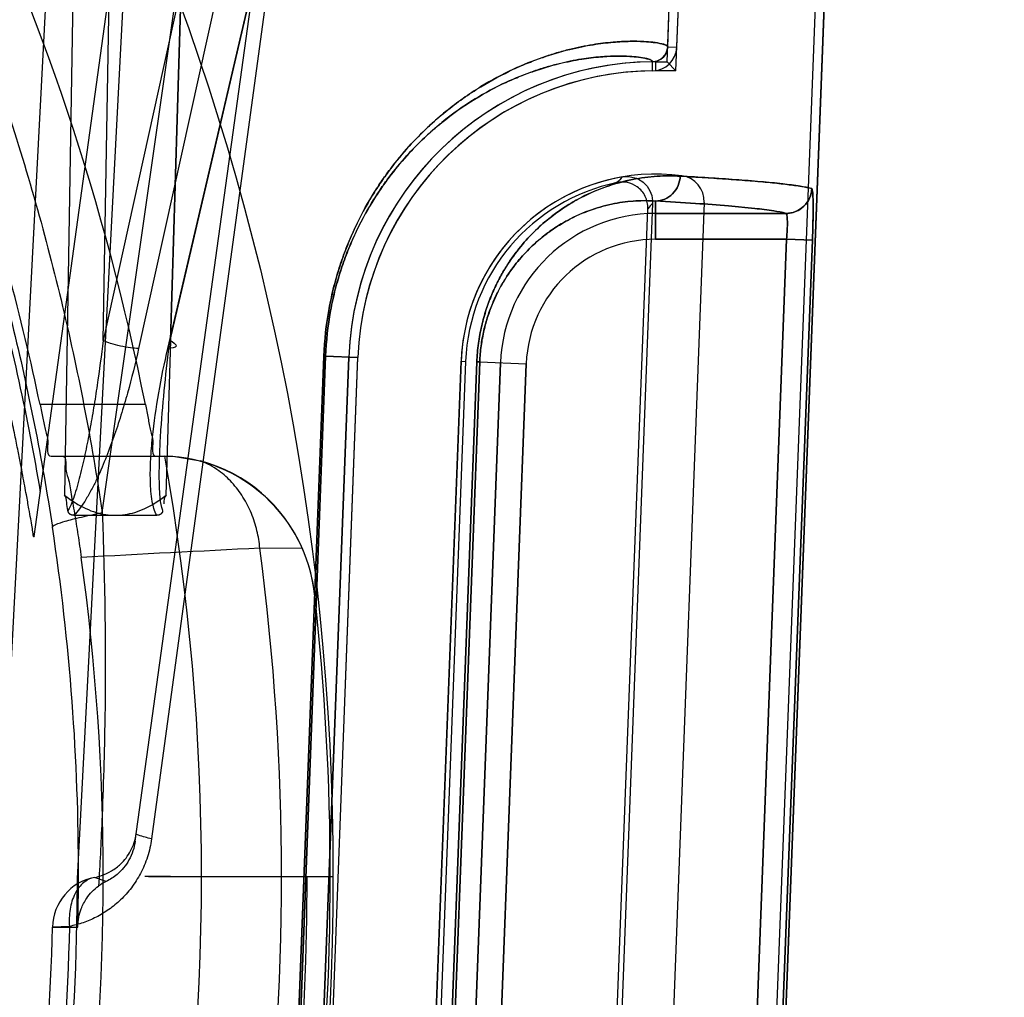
# Model space of a CAD drawing. Header units: millimetres. Extents: x 0 to 297, y 0 to 210.
# Tile 245 of 256: x 58.832 to 58.965, y 159.595 to 159.728. Entities that reach past the tile are written whole.
import ezdxf

# ---------------------------------------------------------------- set-up
doc = ezdxf.new("R2010")
doc.units = ezdxf.units.MM
doc.header["$LTSCALE"] = 16.335
doc.layers.get('0').update_dxf_attribs({"linetype": 'CONTINUOUS'})
for name, color, linetype in [('AXES_REF', 7, 'CONTINUOUS'), ('INTFCLR_1', 7, 'CONTINUOUS'), ('INTFCLR_144815', 7, 'CONTINUOUS'), ('INTFCLR_72935', 7, 'CONTINUOUS')]:
    doc.layers.add(name, color=color, linetype=linetype)

msp = doc.modelspace()

# ---------------------------------------------------------------- linework, layer by layer
at = {"color": 7, "linetype": 'Continuous'}
for radius in [6.787079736, 6.7865, 6.743039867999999]:
    msp.add_circle((57.4637306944, 154.7114647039), radius, dxfattribs=at)
msp.add_arc((57.4637306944, 154.7114647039), 6.72, 278.2771290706, 261.7228709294, dxfattribs=at)
at = {"layer": 'AXES_REF', "color": 9, "linetype": 'Continuous'}
msp.add_circle((57.4637306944, 154.7114647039), 6.191158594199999, dxfattribs=at)
at = {"layer": 'INTFCLR_1', "color": 6, "linetype": 'Continuous'}
for p, q in [((58.9194951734, 159.7240051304), (58.9293703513, 159.9824779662)), ((58.9207285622, 159.723958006), (58.9306030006, 159.9824114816)), ((58.9491099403, 159.9814167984), (58.9127785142, 159.0304783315)), ((58.9503426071, 159.9813507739), (58.9140128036, 159.0304547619)), ((58.9244590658, 159.7029082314), (58.9163000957, 159.4893554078)), ((58.8698321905, 159.5139168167), (58.87625077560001, 159.6819168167)), ((58.87106648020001, 159.513893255), (58.8774850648, 159.681893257)), ((58.8914748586, 159.6813587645), (58.88505627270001, 159.5133587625))]:
    msp.add_line(p, q, dxfattribs=at)
at = {"layer": 'INTFCLR_1', "color": 9, "linetype": 'Continuous'}
for p, q in [((58.9194951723, 159.7240051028), (58.92072856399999, 159.723958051)), ((58.9174319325, 159.7207508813), (58.9174188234, 159.7219851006)), ((58.9178579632, 159.7031057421), (58.9178579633, 159.6979113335)), ((58.9178579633, 159.7014108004), (58.9355501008, 159.7014108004)), ((58.9356356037, 159.6979113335), (58.9178579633, 159.6979113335)), ((58.9356356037, 159.6979113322), (58.92786790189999, 159.4947902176)), ((58.9391298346, 159.6977777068), (58.9313620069, 159.4946565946)), ((58.9391298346, 159.6977777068), (58.9356356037, 159.6979113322)), ((58.8664590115, 159.5140598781), (58.8728527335, 159.6820609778)), ((58.87309478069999, 159.68206099), (58.8667049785, 159.5140598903)), ((58.87309478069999, 159.68206099), (58.8728527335, 159.6820609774)), ((58.87309478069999, 159.68206099), (58.8774850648, 159.6818932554)), ((58.8872148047, 159.5132613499), (58.8936112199, 159.6812624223)), ((58.89399593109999, 159.6812624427), (58.8876054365, 159.5132613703)), ((58.8903947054, 159.5131548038), (58.8968132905, 159.6811548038)), ((58.8936112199, 159.6812624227), (58.89399593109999, 159.6812624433)), ((58.89399593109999, 159.6812624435), (58.9003102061, 159.6810212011)), ((58.893891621, 159.5130212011), (58.9003102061, 159.6810212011))]:
    msp.add_line(p, q, dxfattribs=at)
at = {"layer": 'INTFCLR_1', "color": 6, "linetype": 'Continuous'}
for centre, radius, start, end in [((58.917396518, 159.724085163), 0.0021001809, 270.608534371, 357.8153197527), ((58.917396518, 159.724085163), 0.0033344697, 270.6085426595, 357.814546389), ((58.9178579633, 159.6803507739), 0.0416366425, 90.6042427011, 177.8120294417), ((58.9178579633, 159.6803507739), 0.0404023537, 90.60417744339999, 177.8120271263), ((58.9178579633, 159.6803507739), 0.0264023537, 82.21149370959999, 177.8120295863), ((58.9209616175, 159.7030418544), 0.0035, 357.8120301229, 82.21149379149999)]:
    msp.add_arc(centre, radius, start, end, dxfattribs=at)
at = {"layer": 'INTFCLR_1', "color": 9, "linetype": 'Continuous'}
for radius, start, end in [(0.0210600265, 90.00000001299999, 177.8120294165), (0.0175605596, 90.0000000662, 177.8120297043)]:
    msp.add_arc((58.9178579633, 159.6803507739), radius, start, end, dxfattribs=at)
for points, knots in [([(58.8728527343, 159.6820609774), (58.8729346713, 159.684213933), (58.8732297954, 159.6868916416), (58.8738615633, 159.6900236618), (58.8743314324, 159.6919982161), (58.87488608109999, 159.6939008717), (58.8755171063, 159.6957284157), (58.8761701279, 159.6974429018), (58.87735795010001, 159.7001825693), (58.8789101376, 159.7030711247), (58.880588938, 159.7056749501), (58.88221624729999, 159.7079458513), (58.8842841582, 159.7104511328), (58.8868230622, 159.7130433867), (58.8900142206, 159.7158324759), (58.8938613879, 159.7185540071), (58.8977060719, 159.7206159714), (58.9005687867, 159.7218539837), (58.9031041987, 159.7228002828), (58.905521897, 159.7235156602), (58.9078054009, 159.7240281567), (58.909778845, 159.7243869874), (58.9119722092, 159.7246604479), (58.9142866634, 159.7247832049), (58.9164690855, 159.7247548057), (58.9181658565, 159.7245659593), (58.9191784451, 159.7243146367), (58.91949889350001, 159.7241020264), (58.9194951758, 159.7240051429)], [0, 0, 0, 0, 0.09145445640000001, 0.1138036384, 0.1356225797, 0.1775934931, 0.1978577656, 0.2176815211, 0.2554568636, 0.3245480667, 0.3565511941, 0.3869221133, 0.443096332, 0.4942467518, 0.5407728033, 0.6228600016, 0.6936556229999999, 0.7255371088, 0.7551980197, 0.8084927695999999, 0.8323850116, 0.8545194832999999, 0.8936035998, 0.9261879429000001, 0.9525909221, 0.9869380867, 0.995884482, 1, 1, 1, 1]), ([(58.87309478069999, 159.68206099), (58.8731729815, 159.6841174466), (58.8734540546, 159.6866750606), (58.8740555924, 159.6896668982), (58.8745028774, 159.691552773), (58.8750308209, 159.6933699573), (58.8756314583, 159.6951153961), (58.876252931, 159.6967525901), (58.8773831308, 159.6993682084), (58.8788600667, 159.7021260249), (58.8804576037, 159.7046118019), (58.8820056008, 159.7067787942), (58.8839724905, 159.7091688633), (58.88638739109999, 159.7116412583), (58.88942160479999, 159.7142995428), (58.8930788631, 159.7168915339), (58.8967340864, 159.7188530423), (58.8994548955, 159.7200285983), (58.9018635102, 159.7209255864), (58.9041600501, 159.7216018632), (58.90632874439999, 159.722084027), (58.9082022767, 159.7224199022), (58.91028437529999, 159.7226727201), (58.9124800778, 159.722779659), (58.9145529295, 159.7227406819), (58.9161569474, 159.722548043), (58.9171264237, 159.7222937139), (58.9174227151, 159.7220796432), (58.9174188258, 159.7219851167)], [0, 0, 0, 0, 0.0917406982, 0.1141566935, 0.136039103, 0.1781262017, 0.1984432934, 0.2183163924, 0.2561787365, 0.3254018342, 0.3574526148, 0.3878602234, 0.4440791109, 0.4952427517, 0.5417573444, 0.6237687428, 0.6944433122, 0.7262543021, 0.7558410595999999, 0.8089827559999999, 0.8327989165, 0.8548590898, 0.8938039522, 0.926266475, 0.9525704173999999, 0.9868267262, 0.9957825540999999, 1, 1, 1, 1]), ([(58.8936112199, 159.6812624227), (58.8936430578, 159.6820986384), (58.8937850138, 159.6837465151), (58.894219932, 159.6861308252), (58.8948376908, 159.6883544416), (58.8955905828, 159.6903778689), (58.8964387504, 159.6922008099), (58.89735146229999, 159.6938362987), (58.8983082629, 159.6953035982), (58.8995830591, 159.6970076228), (58.9017730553, 159.6994540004), (58.9045040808, 159.7016823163), (58.9078347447, 159.703685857), (58.9109485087, 159.7050719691), (58.91458562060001, 159.7060703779), (58.9179804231, 159.7065181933), (58.9201583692, 159.7065294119), (58.92119675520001, 159.706471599)], [0, 0, 0, 0, 0.0604010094, 0.1191662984, 0.1746963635, 0.22676049, 0.2748219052, 0.3196795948, 0.361833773, 0.4011631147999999, 0.473188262, 0.5983862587, 0.6535955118, 0.7535269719, 0.8432414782, 0.9249341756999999, 1, 1, 1, 1]), ([(58.92119675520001, 159.706471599), (58.9211639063, 159.7056071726), (58.9204523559, 159.7038572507), (58.918696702, 159.7031043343), (58.9178579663, 159.7030994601)], [0, 0, 0, 0, 0.5077181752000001, 1, 1, 1, 1]), ([(58.9355501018, 159.7014139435), (58.9361988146, 159.7014149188), (58.9373388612, 159.7017497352), (58.93863642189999, 159.702998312), (58.9390138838, 159.7041265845), (58.9390416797, 159.7047766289)], [0, 0, 0, 0, 0.3677585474, 0.6311502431, 1, 1, 1, 1]), ([(58.9390416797, 159.7047766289), (58.9390963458, 159.7047606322), (58.93912773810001, 159.7045108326), (58.9391874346, 159.7041490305), (58.93921149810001, 159.7034756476), (58.9392282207, 159.7027187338), (58.9392284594, 159.7018774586), (58.93921665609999, 159.7006927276), (58.9391840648, 159.699314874), (58.9391470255, 159.6982272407), (58.9391298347, 159.6977777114)], [0, 0, 0, 0, 0.0243362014, 0.083680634, 0.1766809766, 0.3011668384, 0.4113712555, 0.53498631, 0.8077929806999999, 1, 1, 1, 1]), ([(58.89399593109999, 159.6812624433), (58.8940236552, 159.6819917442), (58.8941471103, 159.6834287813), (58.8945251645, 159.6855078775), (58.8950620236, 159.6874463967), (58.8957161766, 159.6892097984), (58.8964529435, 159.6907977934), (58.8972455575, 159.6922217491), (58.8980762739, 159.6934985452), (58.8991822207, 159.6949797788), (58.9006027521, 159.696568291), (58.9023696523, 159.69815558), (58.90412026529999, 159.6994376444), (58.9063316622, 159.7007641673), (58.9090232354, 159.7019545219), (58.9121640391, 159.7028007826), (58.9150904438, 159.7031723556), (58.9169651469, 159.7031573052), (58.9178579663, 159.7030994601)], [0, 0, 0, 0, 0.06076861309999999, 0.1198784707, 0.1757127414, 0.2280356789, 0.2763077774, 0.3213336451, 0.3636179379, 0.4030422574, 0.4751700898, 0.540631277, 0.6004666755, 0.6555552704, 0.7551204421, 0.8443563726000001, 0.9255041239, 1, 1, 1, 1]), ([(58.9355501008, 159.7014108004), (58.9350122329, 159.7015695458), (58.93359461, 159.7018211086), (58.9309943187, 159.7021490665), (58.9274475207, 159.7024753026), (58.9229649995, 159.7028051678), (58.9196636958, 159.7030043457), (58.9178579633, 159.7031057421)], [0, 0, 0, 0, 0.0945749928, 0.2419709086, 0.4422842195, 0.6949987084, 1, 1, 1, 1]), ([(58.9355501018, 159.7014139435), (58.9356536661, 159.7013986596), (58.93569756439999, 159.7009042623), (58.9357523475, 159.7002833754), (58.9357159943, 159.6991535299), (58.9356693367, 159.6983523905), (58.9356356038, 159.6979113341)], [0, 0, 0, 0, 0.0888639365, 0.3052811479, 0.6245104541, 1, 1, 1, 1])]:
    msp.add_open_spline(points, degree=3, knots=knots, dxfattribs=at)
at = {"layer": 'INTFCLR_1', "color": 6, "linetype": 'Continuous'}
msp.add_open_spline([(58.92119711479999, 159.7064715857), (58.9223245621, 159.7064087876), (58.9245012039, 159.7062816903), (58.92766754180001, 159.7060745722), (58.9306110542, 159.7058553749), (58.9332885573, 159.7056215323), (58.9356178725, 159.7053754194), (58.93749868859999, 159.7051153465), (58.9385944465, 159.7049074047), (58.9390413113, 159.704776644)], degree=3, knots=[0, 0, 0, 0, 0.1888198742, 0.3645867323, 0.5305926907, 0.6823681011, 0.814025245, 0.9221434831, 1, 1, 1, 1], dxfattribs=at)
at = {"layer": 'INTFCLR_144815', "color": 9, "linetype": 'Continuous'}
for p, q in [((58.8427997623, 159.660842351), (58.9697410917, 160.5483959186)), ((58.8472673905, 159.6162597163), (58.91090500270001, 160.0774146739)), ((58.91179867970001, 159.973071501), (58.8477321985, 159.6831127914)), ((58.851693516, 159.6831127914), (58.9194612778, 159.973071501)), ((58.9064989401, 159.9719952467), (58.84290805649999, 159.6841890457)), ((58.8519886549, 159.6841890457), (58.9192533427, 159.9719952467)), ((58.84295007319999, 159.9687090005), (58.8376507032, 159.6632201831)), ((58.84290805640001, 159.6841890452), (58.8478293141, 159.9686173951)), ((58.8514775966, 159.6632201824), (58.86065030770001, 159.9687090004)), ((58.8605405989, 159.968617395), (58.8519886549, 159.6841890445)), ((58.8966700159, 159.9626659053), (58.8494843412, 159.6165900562)), ((58.83354485, 159.6575858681), (58.8754789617, 159.9614647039)), ((58.84864520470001, 159.6754795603), (58.8343563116, 159.6754795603)), ((58.8358598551, 159.6684795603), (58.8523450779, 159.6684795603)), ((58.8699396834, 159.6559775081), (58.8641694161, 159.6560036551)), ((58.8715854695, 159.6498200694), (58.8715803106, 159.649866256)), ((58.8433169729, 159.6107900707), (58.8417562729, 159.6113459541)), ((58.83834294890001, 159.6047090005), (58.8360427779, 159.6046201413)), ((58.8360427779, 159.6046201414), (58.8394829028, 159.6046184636))]:
    msp.add_line(p, q, dxfattribs=at)
at = {"layer": 'INTFCLR_144815', "color": 6, "linetype": 'Continuous'}
for p, q in [((58.8394262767, 159.6111873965), (58.8651206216, 160.1014647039)), ((58.8289264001, 159.6114647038), (58.8524122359, 160.0596011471)), ((58.8523450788, 159.6684795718), (58.8561156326, 159.6678423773)), ((58.8389379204, 159.6604647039), (58.8501904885, 159.6604647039)), ((58.8520572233, 159.6114647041), (58.8485577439, 159.6114647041)), ((58.8490464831, 159.6114647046), (58.8525459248, 159.6114647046)), ((58.8520572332, 159.6114647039), (58.8705947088, 159.6114647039)), ((58.8705947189, 159.6114647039), (58.8740947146, 159.6114647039)), ((58.8705947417, 159.6114647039), (58.8740946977, 159.6114647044))]:
    msp.add_line(p, q, dxfattribs=at)
for points in [[(58.8389378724, 159.660464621), (58.83889492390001, 159.6604653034), (58.8388534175, 159.6604673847), (58.8388133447, 159.6604708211), (58.8387746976, 159.660475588), (58.8387374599, 159.6604816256), (58.838701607, 159.6604888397), (58.8386671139, 159.6604971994), (58.8386339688, 159.6605066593), (58.8386021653, 159.660517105), (58.8385716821, 159.6605285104), (58.8385424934, 159.6605408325), (58.8385145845, 159.6605539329), (58.83848792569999, 159.6605677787), (58.8384624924, 159.6605823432), (58.83843827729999, 159.6605974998), (58.8384152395, 159.6606132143), (58.8383933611, 159.6606294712), (58.8383726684, 159.6606461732), (58.838353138, 159.6606633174), (58.8383347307, 159.6606808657), (58.83831745, 159.6606986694), (58.83830128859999, 159.6607167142), (58.8382861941, 159.6607349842), (58.83827210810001, 159.6607533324), (58.83825902, 159.6607717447), (58.8382468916, 159.6607902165), (58.8382356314, 159.6608086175), (58.83822522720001, 159.6608269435), (58.8382156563, 159.6608451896), (58.83820682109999, 159.6608632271), (58.83819872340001, 159.6608810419), (58.8381913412, 159.6608986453), (58.8381845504, 159.6609159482), (58.8381783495, 159.6609329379), (58.8381727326, 159.6609496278), (58.8381675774, 159.6609659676), (58.8381628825, 159.6609819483), (58.8381586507, 159.660997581), (58.83815477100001, 159.6610128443), (58.8381512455, 159.6610277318), (58.8381480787, 159.6610422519), (58.8381451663, 159.6610564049), (58.83814249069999, 159.6610701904), (58.8381400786, 159.6610836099), (58.8381378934, 159.6610966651), (58.8381359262, 159.6611093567), (58.8381341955, 159.6611216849), (58.8381327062, 159.6611336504)], [(58.850989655, 159.6610927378), (58.8509885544, 159.6610861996), (58.8509873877, 159.6610794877), (58.8509861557, 159.6610726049), (58.8509848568, 159.6610655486), (58.8509834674, 159.6610583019), (58.8509819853, 159.6610508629), (58.8509804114, 159.6610432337), (58.850978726, 159.661035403), (58.8509769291, 159.6610273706), (58.8509750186, 159.6610191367), (58.8509729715, 159.6610106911), (58.85097078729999, 159.661002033), (58.8509684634, 159.6609931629), (58.8509659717, 159.6609840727), (58.850963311, 159.6609747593), (58.85096047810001, 159.6609652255), (58.85095744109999, 159.6609554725), (58.85095419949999, 159.6609455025), (58.8509507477, 159.6609353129), (58.8509470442, 159.6609248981), (58.8509430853, 159.6609142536), (58.8509388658, 159.6609033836), (58.8509343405, 159.6608922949), (58.8509295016, 159.6608809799), (58.8509243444, 159.6608694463), (58.8509188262, 159.6608577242), (58.85091294, 159.6608458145), (58.8509066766, 159.6608337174), (58.8508999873, 159.6608214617), (58.8508928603, 159.6608090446), (58.8508852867, 159.6607964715), (58.850877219, 159.6607837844), (58.8508686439, 159.6607709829), (58.8508595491, 159.6607580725), (58.85084988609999, 159.6607451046), (58.8508396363, 159.6607320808), (58.8508287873, 159.660719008), (58.8508172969, 159.6607059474), (58.8508051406, 159.6606929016), (58.850792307, 159.6606798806), (58.8507787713, 159.6606669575), (58.8507645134, 159.6606541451), (58.85074951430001, 159.660641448), (58.85073374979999, 159.6606289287), (58.8507171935, 159.6606166), (58.85069983, 159.6606044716), (58.8506816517, 159.6605926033), (58.8506626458, 159.6605810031), (58.85064278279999, 159.66056969), (58.85062203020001, 159.6605587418), (58.8506003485, 159.6605481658), (58.8505777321, 159.6605379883), (58.8505542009, 159.6605283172), (58.8505297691, 159.6605191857), (58.8505043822, 159.6605105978), (58.8504779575, 159.6605026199), (58.85045044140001, 159.6604952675), (58.850421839, 159.6604885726), (58.8503921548, 159.6604826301), (58.85036137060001, 159.6604774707), (58.8503294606, 159.6604731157), (58.8502964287, 159.6604696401), (58.8502622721, 159.6604670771), (58.8502269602, 159.6604654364), (58.85019044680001, 159.6604647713)], [(58.8509955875, 159.6611339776), (58.8509950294, 159.6611285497), (58.85099437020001, 159.6611229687), (58.8509936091, 159.6611172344), (58.8509927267, 159.6611113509), (58.8509917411, 159.6611053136)]]:
    msp.add_lwpolyline(points, dxfattribs=at)
at = {"layer": 'INTFCLR_144815', "color": 9, "linetype": 'Continuous'}
msp.add_circle((58.5279264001, 159.6114647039), 0.3461683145, dxfattribs=at)
at = {"layer": 'INTFCLR_144815', "color": 6, "linetype": 'Continuous'}
for centre, radius, start, end in [((58.5279264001, 159.6114647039), 0.3270450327, 11.2877879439, 25.7133570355), ((58.5279264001, 159.6114647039), 0.3130450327, 11.7996976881, 18.5207825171), ((58.5279264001, 159.6114647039), 0.3283354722, 350.0000000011, 9.9999999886), ((58.8507209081, 159.6474931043), 0.0209938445, 6.364865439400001, 88.4911031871), ((58.85070691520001, 159.6475557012), 0.0209956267, 23.6480536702, 75.0713854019), ((58.8506603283, 159.6475256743), 0.0210505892, 6.3840988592, 23.6720560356), ((58.5279264, 159.6114647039), 0.3150000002, 352.1026397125, 7.897360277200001), ((58.5279264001, 159.6114647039), 0.3457928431, 353.6277518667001, 6.372248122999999), ((58.5279264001, 159.6114647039), 0.3115, 180.0510065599, 359.9489934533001), ((58.84633260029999, 159.6046003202), 0.006885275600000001, 115.9752019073, 125.9165751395)]:
    msp.add_arc(centre, radius, start, end, dxfattribs=at)
at = {"layer": 'INTFCLR_144815', "color": 9, "linetype": 'Continuous'}
for centre, radius, start, end in [((58.5283287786, 159.6120619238), 0.3112402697, 359.8900553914, 8.643561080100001), ((59.1185671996, 154.5233428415), 5.1389615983, 92.83751477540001, 93.10803224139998), ((58.5279264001, 159.6114647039), 0.3391800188, 352.4544928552, 7.5455071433), ((58.5279264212, 159.6114036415), 0.3426683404, 179.9897900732, 0.0102098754), ((58.8430407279, 159.6044652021), 0.0069996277, 100.5739138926, 178.731640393), ((58.52437584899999, 159.6119972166), 0.315193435, 358.6585698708, 359.9031966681)]:
    msp.add_arc(centre, radius, start, end, dxfattribs=at)
for points, knots in [([(58.5279263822, 159.9385495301), (58.5328647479, 159.9385494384), (58.5402220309, 159.9383738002), (58.5499858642, 159.9377926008), (58.5643819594, 159.9365971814), (58.5857272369, 159.9335676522), (58.6135635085, 159.9269571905), (58.6360852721, 159.9193834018), (58.6514416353, 159.9130251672), (58.6601164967, 159.9090817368), (58.672924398, 159.9029040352), (58.69149250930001, 159.8926202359), (58.7148488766, 159.8768161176), (58.73304664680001, 159.8620102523), (58.74508694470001, 159.8508221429), (58.75178482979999, 159.8441743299), (58.76160077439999, 159.8339939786), (58.7754716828, 159.8179385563), (58.7920766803, 159.7949616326), (58.8030309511, 159.776656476), (58.8096997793, 159.7640075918), (58.8139957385, 159.7554100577), (58.8210173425, 159.7401281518), (58.8296316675, 159.7176236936), (58.8376411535, 159.6896591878), (58.8413549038, 159.6705322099), (58.84279974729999, 159.6608423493)], [0, 0, 0, 0, 0.0323899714, 0.0482450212, 0.0641481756, 0.1271321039, 0.1894167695, 0.2515535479, 0.2827426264, 0.2983963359, 0.3140475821, 0.3760051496, 0.4373985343, 0.4987868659, 0.5296594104, 0.5451698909, 0.5606765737, 0.6224102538, 0.6841298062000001, 0.7463992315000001, 0.762125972, 0.7779128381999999, 0.8094313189, 0.8724013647, 0.9357430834, 1, 1, 1, 1]), ([(58.2198187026, 159.6588373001), (58.2212350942, 159.6681382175), (58.2248885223, 159.6865439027), (58.2314821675, 159.7090247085), (58.2371108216, 159.7243467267), (58.2406112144, 159.7329750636), (58.2460940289, 159.7456723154), (58.25529598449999, 159.7641270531), (58.2696131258, 159.7874802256), (58.2831649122, 159.8057931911), (58.2934737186, 159.817967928), (58.2996094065, 159.8247485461), (58.3089999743, 159.8346789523), (58.3238769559, 159.8487817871), (58.3453272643, 159.8658183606), (58.3625325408, 159.8771706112), (58.374456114, 159.8841227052), (58.3825430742, 159.8885991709), (58.3969401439, 159.8959519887), (58.4182476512, 159.9050957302), (58.438131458, 159.9115931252), (58.4516748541, 159.9151890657), (58.4608265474, 159.9173978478), (58.4769255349, 159.9207061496), (58.5001863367, 159.9238580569), (58.5236401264, 159.9248925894), (58.5400839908, 159.9244983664), (58.5495178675, 159.9239490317), (58.5636060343, 159.9228044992), (58.5844909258, 159.9199050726), (58.6117318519, 159.9135771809), (58.6337785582, 159.9063249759), (58.648814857, 159.9002341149), (58.6573062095, 159.8964577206), (58.6698334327, 159.890546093), (58.68799273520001, 159.8807079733), (58.710848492, 159.8655789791), (58.7286640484, 159.8513992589), (58.7404536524, 159.8406806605), (58.7470086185, 159.8343149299), (58.7566054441, 159.8245762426), (58.7701676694, 159.8092184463), (58.78641412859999, 159.7872242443), (58.79713809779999, 159.7696909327), (58.8036651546, 159.7575762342), (58.80786618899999, 159.7493485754), (58.8147302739, 159.7347294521), (58.8231540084, 159.7131955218), (58.8309883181, 159.6864284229), (58.8346210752, 159.6681138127), (58.8360340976, 159.6588372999)], [0, 0, 0, 0, 0.0318457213, 0.0634185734, 0.0791931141, 0.0870815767, 0.094933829, 0.1260061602, 0.1567815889, 0.1875451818, 0.2030139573, 0.210765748, 0.2184960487, 0.2492749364, 0.2800521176, 0.3111084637, 0.3189436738, 0.3267698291, 0.3423932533, 0.3736478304, 0.40514581, 0.4130942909, 0.4210773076, 0.4370099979, 0.4687094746, 0.5004174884, 0.5163608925, 0.5243692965, 0.5324013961, 0.5642032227, 0.5956284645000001, 0.6269453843, 0.6426486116, 0.6505262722, 0.6583992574, 0.6895346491, 0.72033006, 0.7510658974, 0.7665005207, 0.7742492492, 0.7819920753, 0.8127794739, 0.8435012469, 0.8744409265, 0.8822471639, 0.8900796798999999, 0.905708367, 0.9368993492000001, 0.9682376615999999, 1, 1, 1, 1]), ([(58.84290805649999, 159.6841890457), (58.8426669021, 159.6821558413), (58.8422637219, 159.679110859), (58.84163590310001, 159.6750704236), (58.8411154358, 159.6720637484), (58.8405369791, 159.6690910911), (58.83998820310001, 159.6666471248), (58.8394928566, 159.6647311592), (58.83897928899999, 159.6630384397), (58.8385655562, 159.6618036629), (58.8381327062, 159.6611336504)], [0, 0, 0, 0, 0.2600491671, 0.3900523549, 0.5193179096, 0.6475945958, 0.7746255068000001, 0.8374976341, 0.8986873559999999, 1, 1, 1, 1]), ([(58.8477321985, 159.6831127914), (58.8473643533, 159.6831088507), (58.8465323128, 159.6831714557), (58.84525620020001, 159.683395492), (58.84400965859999, 159.6837338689), (58.8432352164, 159.6840296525), (58.84290805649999, 159.6841890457)], [0, 0, 0, 0, 0.2218798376, 0.5016588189, 0.7804986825, 1, 1, 1, 1]), ([(58.8509955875, 159.6611339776), (58.85079108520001, 159.6616528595), (58.85063728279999, 159.6628682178), (58.8505398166, 159.6645397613), (58.8505206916, 159.6666429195), (58.8505843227, 159.6690950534), (58.850806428, 159.6730868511), (58.8512482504, 159.678129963), (58.85172275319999, 159.6821650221), (58.8519886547, 159.6841890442)], [0, 0, 0, 0, 0.07224385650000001, 0.1560258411, 0.217793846, 0.3443796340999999, 0.4738019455, 0.7355703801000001, 1, 1, 1, 1]), ([(58.8519886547, 159.6841890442), (58.852331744, 159.6840208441), (58.8534580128, 159.6832543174), (58.85208738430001, 159.6831085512), (58.851693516, 159.6831127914)], [0, 0, 0, 0, 0.4924034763, 1, 1, 1, 1]), ([(58.8477321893, 159.6831127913), (58.8472831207, 159.6810803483), (58.8465262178, 159.6780399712), (58.8453429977, 159.6740275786), (58.8443527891, 159.6710305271), (58.84324320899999, 159.6680632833), (58.842189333, 159.6656294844), (58.8412288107, 159.6637273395), (58.84029386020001, 159.6621153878), (58.8395106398, 159.661019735), (58.8389378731, 159.6604646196)], [0, 0, 0, 0, 0.2549595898, 0.3835301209, 0.5123481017, 0.6415063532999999, 0.7714493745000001, 0.8370297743, 0.9022977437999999, 1, 1, 1, 1]), ([(58.8501904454, 159.6604647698), (58.8498608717, 159.6610346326), (58.8495807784, 159.6621520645), (58.8493826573, 159.6637316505), (58.84928670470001, 159.6656453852), (58.8493410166, 159.6680920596), (58.8496658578, 159.672074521), (58.8503984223, 159.6771062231), (58.8512270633, 159.6811068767), (58.8516935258, 159.6831127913)], [0, 0, 0, 0, 0.0860395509, 0.1466243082, 0.2088208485, 0.3360323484, 0.4662794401, 0.7308335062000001, 1, 1, 1, 1]), ([(58.864169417, 159.6560036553), (58.8640975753, 159.6567971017), (58.8638363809, 159.6584043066), (58.8630843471, 159.6607516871), (58.86195212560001, 159.662971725), (58.8604662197, 159.6649347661), (58.8585505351, 159.6666576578), (58.8570024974, 159.6675072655), (58.85611567, 159.6678422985)], [0, 0, 0, 0, 0.1587862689, 0.3232324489, 0.4893702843, 0.6531213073, 0.8110563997, 1, 1, 1, 1]), ([(58.8360340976, 159.6588372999), (58.8359735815, 159.6589922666), (58.83684475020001, 159.6593815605), (58.83757391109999, 159.6596192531), (58.8388296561, 159.6599645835), (58.8404914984, 159.6603663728), (58.8418523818, 159.6606540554), (58.8427997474, 159.6608423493)], [0, 0, 0, 0, 0.0700793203, 0.2702339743, 0.4183258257, 0.5931241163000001, 1, 1, 1, 1]), ([(58.8427996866, 159.6608423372), (58.8431427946, 159.6515586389), (58.8433486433, 159.6375886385), (58.84284861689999, 159.620699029), (58.8424668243, 159.6131031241), (58.84229413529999, 159.6101760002)], [0, 0, 0, 0, 0.5498636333, 0.8264465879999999, 1, 1, 1, 1]), ([(58.8417562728, 159.6113459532), (58.842073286, 159.6114069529), (58.8428655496, 159.6116201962), (58.8440864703, 159.6121877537), (58.8451998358, 159.613023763), (58.8460526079, 159.6139733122), (58.8466802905, 159.6149533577), (58.847161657, 159.6160735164), (58.847353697, 159.6168851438), (58.8474113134, 159.6173026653)], [0, 0, 0, 0, 0.1106671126, 0.2802485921, 0.4583544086, 0.5838679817, 0.715987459, 0.8555154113, 1, 1, 1, 1]), ([(58.8494843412, 159.6165900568), (58.8491888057, 159.6166553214), (58.8485477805, 159.6167981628), (58.8479827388, 159.6169999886), (58.84739495, 159.6171840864), (58.8474113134, 159.6173026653)], [0, 0, 0, 0, 0.4101548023, 0.8377808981, 1, 1, 1, 1]), ([(58.8494843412, 159.6165900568), (58.8493706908, 159.6157558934), (58.84908969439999, 159.6145251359), (58.84851083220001, 159.6129746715), (58.8478336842, 159.6115466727), (58.8470032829, 159.6102433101), (58.8460516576, 159.6090875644), (58.84506445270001, 159.6080631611), (58.8437335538, 159.6069624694), (58.8420101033, 159.6059210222), (58.8402091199, 159.6051584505), (58.8389665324, 159.6048306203), (58.83834294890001, 159.6047090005)], [0, 0, 0, 0, 0.1453641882, 0.2164692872, 0.2855073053, 0.4179742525, 0.4819063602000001, 0.5437967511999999, 0.6634088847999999, 0.7789183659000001, 0.8902982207, 1, 1, 1, 1]), ([(58.8417562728, 159.6113459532), (58.8412300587, 159.6112497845), (58.84011851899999, 159.6107066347), (58.8389472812, 159.6091104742), (58.8383231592, 159.6070099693), (58.8382826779, 159.6054775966), (58.83834294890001, 159.6047090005)], [0, 0, 0, 0, 0.1984692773, 0.4371861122, 0.7139604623, 1, 1, 1, 1]), ([(58.5513682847, 159.3022379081), (58.5611521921, 159.302988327), (58.5805712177, 159.305419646), (58.60204066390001, 159.3102254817), (58.61605691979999, 159.3142503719), (58.62529164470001, 159.3171411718), (58.6410615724, 159.3226982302), (58.6627701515, 159.3320978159), (58.6874526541, 159.345596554), (58.70487804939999, 159.3572976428), (58.7160057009, 159.3657213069), (58.723297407, 159.3715059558), (58.735634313, 159.3819948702), (58.7521707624, 159.3980941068), (58.7671881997, 159.4155872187), (58.7768587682, 159.4285092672), (58.7821646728, 159.4361194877), (58.7899032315, 159.4477692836), (58.80056210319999, 159.4659634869), (58.8105665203, 159.4872390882), (58.81657338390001, 159.5026604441), (58.8197372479, 159.5116894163), (58.8242047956, 159.5254503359), (58.8297209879, 159.5465320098), (58.8344608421, 159.575332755), (58.83582028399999, 159.5948142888), (58.8360427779, 159.6046201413)], [0, 0, 0, 0, 0.0646712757, 0.128756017, 0.144762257, 0.1607751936, 0.1925243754, 0.2549242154, 0.3164399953, 0.3776942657, 0.3930416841, 0.4084179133, 0.439031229, 0.4997315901, 0.5603068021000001, 0.5907642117, 0.6060722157, 0.6214442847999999, 0.6829352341, 0.7448362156, 0.7761705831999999, 0.791975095, 0.8078842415, 0.8715193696, 0.935356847, 1, 1, 1, 1]), ([(58.83834294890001, 159.6047090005), (58.8381162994, 159.5946809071), (58.8367397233, 159.5747607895), (58.8319531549, 159.5453098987), (58.826387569, 159.5237466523), (58.8218806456, 159.5096697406), (58.81869018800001, 159.500437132), (58.8126339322, 159.4846730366), (58.8025508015, 159.462923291), (58.7918062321, 159.4443083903), (58.7840004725, 159.4323915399), (58.7786551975, 159.4246099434), (58.7689139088, 159.4114033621), (58.7537879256, 159.393521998), (58.737123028, 159.3770533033), (58.7246869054, 159.3663245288), (58.7173413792, 159.3604074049), (58.7061360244, 159.3518013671), (58.6885943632, 159.3398396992), (58.6637330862, 159.3260368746), (58.6418623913, 159.3164238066), (58.6259749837, 159.3107395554), (58.6166736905, 159.3077849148), (58.6025629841, 159.3036700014), (58.5809457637, 159.2987589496), (58.5613854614, 159.2962682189), (58.551531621, 159.2955032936)], [0, 0, 0, 0, 0.065112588, 0.129394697, 0.1934385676, 0.2094427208, 0.2253383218, 0.256842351, 0.3190311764, 0.3807412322, 0.3961553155, 0.411501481, 0.442018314, 0.5026504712, 0.5633236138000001, 0.5938905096, 0.609235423, 0.6245466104, 0.6856021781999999, 0.7468424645, 0.8088893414, 0.8404348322, 0.8563390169, 0.8722339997, 0.9358427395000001, 1, 1, 1, 1])]:
    msp.add_open_spline(points, degree=3, knots=knots, dxfattribs=at)
at = {"layer": 'INTFCLR_144815', "color": 6, "linetype": 'Continuous'}
for points, knots in [([(58.5279264, 159.9238706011), (58.532956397, 159.9238706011), (58.5430082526, 159.9236254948), (58.5580590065, 159.922523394), (58.5730364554, 159.9206896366), (58.58795158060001, 159.9181202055), (58.6027933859, 159.9148090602), (58.6175598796, 159.9107416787), (58.6322248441, 159.9059079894), (58.64676560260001, 159.9002949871), (58.6607148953, 159.8940834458), (58.6734570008, 159.887648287), (58.6845438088, 159.8814283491), (58.69404214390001, 159.8756127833), (58.70224755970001, 159.8702026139), (58.7093741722, 159.8651946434), (58.715593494, 159.8605745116), (58.72103457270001, 159.8563309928), (58.72580910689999, 159.8524443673), (58.73001388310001, 159.8488889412), (58.7337166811, 159.8456503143), (58.7369781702, 159.8427108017), (58.7398578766, 159.8400452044), (58.7424167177, 159.8376194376), (58.7447016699, 159.8354063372), (58.7467542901, 159.8333793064), (58.7486013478, 159.8315228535), (58.7503535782, 159.8297332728), (58.7521536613, 159.8278656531), (58.7541499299, 159.8257581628), (58.756395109, 159.8233402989), (58.75890882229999, 159.8205713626), (58.76167652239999, 159.8174436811), (58.7645173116, 159.8141404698), (58.7673925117, 159.8106994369), (58.7703244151, 159.8070876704), (58.7735069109, 159.8030402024), (58.77700601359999, 159.7984270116), (58.78086996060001, 159.7931194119), (58.7851200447, 159.7869986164), (58.789773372, 159.7799203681), (58.7948204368, 159.7717398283), (58.8002607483, 159.7622407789), (58.80607208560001, 159.7511572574), (58.8121421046, 159.738273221), (58.8180356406, 159.724012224), (58.8233618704, 159.7089937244), (58.8278765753, 159.6938740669), (58.8315775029, 159.678764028), (58.8335321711, 159.6686555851), (58.8343782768, 159.6636253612)], [0, 0, 0, 0, 0.0345251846, 0.0689826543, 0.1035440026, 0.138054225, 0.1728250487, 0.2078784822, 0.2431411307, 0.2787664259, 0.3148172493, 0.347905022, 0.3767116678, 0.4020494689, 0.4243335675, 0.4441618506, 0.4618276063, 0.4775066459, 0.4915200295, 0.5040819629, 0.5153003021, 0.5252839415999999, 0.5342179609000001, 0.5422336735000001, 0.5494847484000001, 0.5560515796, 0.5620342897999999, 0.5674595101, 0.5732424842, 0.5798382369, 0.5873840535, 0.5958895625, 0.6055067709, 0.6160496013, 0.6257925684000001, 0.6362843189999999, 0.6479789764, 0.6611317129, 0.67602449, 0.693037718, 0.7122740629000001, 0.7341600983, 0.7590040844, 0.7873951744, 0.8200362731, 0.8567275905, 0.8932629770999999, 0.9293648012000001, 0.9649882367, 1, 1, 1, 1]), ([(58.83354485, 159.657585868), (58.8334937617, 159.6572156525), (58.8332817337, 159.6591469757), (58.8330906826, 159.659878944), (58.8328117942, 159.6615662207), (58.8325469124, 159.6630009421), (58.8322690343, 159.6645222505), (58.8320033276, 159.6659409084), (58.8316866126, 159.6675970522), (58.8313082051, 159.6695220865), (58.8308538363, 159.6717621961), (58.8303138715, 159.674329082), (58.8296888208, 159.67718199), (58.82898951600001, 159.6802387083), (58.8282305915, 159.6834128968), (58.8276949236, 159.6855573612), (58.8274193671, 159.6866370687)], [0, 0, 0, 0, 0.037752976, 0.0819989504, 0.1283660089, 0.1936833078, 0.2351071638, 0.2834727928, 0.3397886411, 0.4053375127, 0.4816912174, 0.5706758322, 0.6703162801, 0.7767181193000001, 0.8874336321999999, 1, 1, 1, 1]), ([(58.8343563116, 159.6754795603), (58.8344837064, 159.6748697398), (58.8347433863, 159.6737131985), (58.8350265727, 159.6719748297), (58.8355953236, 159.6705237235), (58.8351677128, 159.6684795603), (58.8358598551, 159.6684795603)], [0, 0, 0, 0, 0.2610259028, 0.5033508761, 0.7099977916, 1, 1, 1, 1]), ([(58.84864520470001, 159.6754795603), (58.84876682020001, 159.674870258), (58.8490156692, 159.6737144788), (58.8492835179, 159.6719769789), (58.84983918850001, 159.6705255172), (58.8493956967, 159.6684795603), (58.8500873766, 159.6684795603)], [0, 0, 0, 0, 0.26078817, 0.502999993, 0.7096798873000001, 1, 1, 1, 1]), ([(58.83747871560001, 159.6684795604), (58.8379424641, 159.6684795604), (58.8376811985, 159.6668058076), (58.8382716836, 159.6654316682), (58.8385066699, 159.6636384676), (58.8388025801, 159.6620683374), (58.83902830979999, 159.6607200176), (58.8392616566, 159.659298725), (58.83949322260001, 159.657815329), (58.8397208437, 159.6562912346), (58.8398670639, 159.6552630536), (58.8399388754, 159.6547453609)], [0, 0, 0, 0, 0.09966018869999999, 0.2181917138, 0.3758816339, 0.4670527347, 0.565111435, 0.6688194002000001, 0.7768260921, 0.8876818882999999, 1, 1, 1, 1]), ([(58.8381327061, 159.661133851), (58.8380863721, 159.6614942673), (58.8379362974, 159.6621535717), (58.8379264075, 159.6630003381), (58.8376507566, 159.6632201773)], [0, 0, 0, 0, 0.5075438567, 1, 1, 1, 1]), ([(58.84726738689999, 159.61625969), (58.84720662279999, 159.615819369), (58.8469952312, 159.6149376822), (58.8464564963, 159.61371402), (58.8457168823, 159.6126332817), (58.84469863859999, 159.6116119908), (58.8438482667, 159.611048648), (58.8433169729, 159.6107900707)], [0, 0, 0, 0, 0.1902005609, 0.3853731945, 0.5690912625, 0.7471617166, 1, 1, 1, 1]), ([(58.8394829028, 159.6046184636), (58.8394822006, 159.6050639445), (58.8395616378, 159.6059080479), (58.8399407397, 159.6072415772), (58.8407354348, 159.6087651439), (58.8416705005, 159.609725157), (58.8422936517, 159.6101765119)], [0, 0, 0, 0, 0.2072518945, 0.3915075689, 0.642032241, 1, 1, 1, 1])]:
    msp.add_open_spline(points, degree=3, knots=knots, dxfattribs=at)
at = {"layer": 'INTFCLR_144815', "color": 7, "linetype": 'Continuous'}
for points, knots in [([(58.8376507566, 159.6632201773), (58.8381299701, 159.6628412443), (58.83906919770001, 159.6621626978), (58.8405150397, 159.6613720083), (58.8419043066, 159.6608372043), (58.84324609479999, 159.6605321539), (58.8441314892, 159.6604633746), (58.84456420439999, 159.6604647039)], [0, 0, 0, 0, 0.2417173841, 0.4573383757, 0.6502232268, 0.8287934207, 1, 1, 1, 1]), ([(58.84456420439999, 159.6604647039), (58.8450046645, 159.6604641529), (58.8459007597, 159.6605338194), (58.8472502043, 159.6608453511), (58.8486309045, 159.6613811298), (58.8500667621, 159.6621676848), (58.8509980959, 159.6628421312), (58.8514776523, 159.6632201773)], [0, 0, 0, 0, 0.1742703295, 0.3539854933, 0.5461169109, 0.7583934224, 1, 1, 1, 1]), ([(58.8445642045, 159.6604647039), (58.8450047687, 159.6604641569), (58.84590101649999, 159.660533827), (58.84725059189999, 159.6608454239), (58.8486312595, 159.6613812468), (58.8500669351, 159.6621678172), (58.8509982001, 159.6628421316), (58.8514776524, 159.6632201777)], [0, 0, 0, 0, 0.1743111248, 0.3540445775, 0.546171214, 0.7584262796, 1, 1, 1, 1])]:
    msp.add_open_spline(points, degree=3, knots=knots, dxfattribs=at)
at = {"layer": 'INTFCLR_144815', "color": 6, "linetype": 'Continuous'}
msp.add_open_spline([(58.8514776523, 159.6632201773), (58.851155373, 159.6629631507), (58.8511796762, 159.6624430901), (58.85112711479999, 159.6620342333)], degree=3, dxfattribs=at)
at = {"layer": 'INTFCLR_72935', "color": 6, "linetype": 'Continuous'}
for p, q in [((58.91941808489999, 159.7219874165), (58.9293703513, 159.9824779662)), ((58.9206061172, 159.7207531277), (58.9306026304, 159.9824017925)), ((58.949108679, 159.9813837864), (58.9127780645, 159.0304665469)), ((58.9140128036, 159.0304547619), (58.9503426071, 159.9813507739)), ((58.9178579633, 159.7219874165), (58.91941808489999, 159.7219874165)), ((58.91941808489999, 159.7219874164), (58.9206061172, 159.7207531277)), ((58.9206061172, 159.7207531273), (58.9178579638, 159.7207531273)), ((58.9174498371, 159.7028003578), (58.9093195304, 159.4899977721)), ((58.9087369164, 159.4907896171), (58.9168085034, 159.7020552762)), ((58.87625077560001, 159.6819168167), (58.8698321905, 159.5139168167)), ((58.8710673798, 159.5139168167), (58.8774859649, 159.6819168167)), ((58.88505627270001, 159.5133587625), (58.8914748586, 159.6813587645)), ((58.8920872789, 159.6813470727), (58.8856686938, 159.5133470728))]:
    msp.add_line(p, q, dxfattribs=at)
at = {"layer": 'INTFCLR_72935', "color": 9, "linetype": 'Continuous'}
for p, q in [((58.9178579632, 159.7219874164), (58.9178579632, 159.7207531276)), ((58.9178579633, 159.6979113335), (58.9178579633, 159.7031057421)), ((58.9355501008, 159.7014108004), (58.9178579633, 159.7014108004)), ((58.9178579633, 159.6979113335), (58.9356356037, 159.6979113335)), ((58.9278679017, 159.4947902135), (58.9356356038, 159.6979113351)), ((58.9313620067, 159.4946565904), (58.9391298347, 159.6977777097)), ((58.9356356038, 159.6979113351), (58.9391298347, 159.6977777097)), ((58.8728527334, 159.682060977), (58.8664590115, 159.5140598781)), ((58.8667049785, 159.5140598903), (58.87309478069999, 159.6820609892)), ((58.87309478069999, 159.6820609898), (58.8728527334, 159.6820609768)), ((58.8774850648, 159.6818932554), (58.87309478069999, 159.68206099)), ((58.8936112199, 159.6812624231), (58.8872148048, 159.5132613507)), ((58.8876054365, 159.513261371), (58.89399593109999, 159.6812624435)), ((58.8968132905, 159.6811548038), (58.8903947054, 159.5131548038)), ((58.8914748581, 159.6813587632), (58.8920868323, 159.6813353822)), ((58.89399593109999, 159.6812624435), (58.8936112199, 159.6812624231)), ((58.89399593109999, 159.6812624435), (58.9003102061, 159.6810212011)), ((58.9003102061, 159.6810212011), (58.893891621, 159.5130212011))]:
    msp.add_line(p, q, dxfattribs=at)
at = {"layer": 'INTFCLR_72935', "color": 6, "linetype": 'Continuous'}
for radius, start, end in [(0.0416366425, 89.9999999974, 177.812029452), (0.0404023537, 89.9999992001, 177.8120271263), (0.0264023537, 99.779194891, 177.8120267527), (0.025789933, 101.72829084, 177.8120295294)]:
    msp.add_arc((58.9178579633, 159.6803507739), radius, start, end, dxfattribs=at)
at = {"layer": 'INTFCLR_72935', "color": 9, "linetype": 'Continuous'}
for centre, radius, start, end in [((58.9609075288, 159.6586572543), 0.0673494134, 134.8928101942, 135.8102465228), ((58.960931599, 159.6647246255), 0.0577964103, 138.7922958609, 139.7668776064), ((58.9178579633, 159.6803507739), 0.0210600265, 89.99999998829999, 177.812029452), ((58.9178579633, 159.6803507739), 0.0175605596, 90.0000000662, 177.8120297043)]:
    msp.add_arc(centre, radius, start, end, dxfattribs=at)
for points, knots in [([(58.91949517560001, 159.7240051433), (58.919498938, 159.7241032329), (58.91917243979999, 159.7243170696), (58.9181507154, 159.7245687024), (58.9164399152, 159.7247568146), (58.9142477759, 159.7247823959), (58.911933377, 159.7246567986), (58.9091900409, 159.7243119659), (58.90663820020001, 159.7237887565), (58.9043845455, 159.7231791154), (58.9018136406, 159.7223568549), (58.898326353, 159.7209476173), (58.89387394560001, 159.7185615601), (58.8904833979, 159.7161653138), (58.88815664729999, 159.7142090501), (58.8864524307, 159.7126644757), (58.8842978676, 159.7104653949), (58.8822401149, 159.7079759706), (58.8806157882, 159.7057143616), (58.878932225, 159.7031094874), (58.8773746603, 159.7002170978), (58.8761830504, 159.6974743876), (58.87552803, 159.695758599), (58.8748938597, 159.6939259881), (58.8743364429, 159.6920173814), (58.8738646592, 159.6900379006), (58.8732308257, 159.6869003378), (58.87293481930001, 159.684217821), (58.8728527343, 159.6820609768)], [0, 0, 0, 0, 0.0041667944, 0.0132325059, 0.04788090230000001, 0.0743889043, 0.106992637, 0.1459539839, 0.1917350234, 0.2174100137, 0.2450322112, 0.3062748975, 0.3767708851, 0.459022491, 0.4819214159, 0.5057929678, 0.5566317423, 0.6124577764, 0.6427014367, 0.6747871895, 0.7440712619, 0.7818214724, 0.801661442, 0.8220172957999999, 0.8641280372, 0.8859911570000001, 0.908379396, 1, 1, 1, 1]), ([(58.9174188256, 159.7219851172), (58.9174227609, 159.7220807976), (58.9171208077, 159.722296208), (58.916142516, 159.7225507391), (58.9145252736, 159.722742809), (58.912443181, 159.7227790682), (58.9102475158, 159.722669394), (58.9076431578, 159.7223504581), (58.9052202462, 159.7218591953), (58.90307995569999, 159.721283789), (58.9006374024, 159.7205056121), (58.897323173, 159.719168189), (58.8930908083, 159.7168987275), (58.8898680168, 159.7146168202), (58.887656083, 159.7127528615), (58.8860351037, 159.7112801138), (58.883985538, 159.7091824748), (58.8820283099, 159.7068075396), (58.8804831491, 159.704649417), (58.8788810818, 159.7021626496), (58.8773990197, 159.6994011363), (58.8760832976, 159.6963625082), (58.8751629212, 159.6938224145), (58.87450765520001, 159.6915710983), (58.8740585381, 159.6896804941), (58.8734550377, 159.6866833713), (58.8731731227, 159.6841211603), (58.87309478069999, 159.6820609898)], [0, 0, 0, 0, 0.0042689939, 0.0133435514, 0.04789979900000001, 0.0743084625, 0.1067905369, 0.1456133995, 0.1912450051, 0.2168435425, 0.2443897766, 0.3054885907, 0.3758642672, 0.4580401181, 0.4809306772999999, 0.5047993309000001, 0.5556514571, 0.6115219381, 0.6418021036, 0.6739356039, 0.7433519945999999, 0.7811892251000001, 0.8214826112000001, 0.8637100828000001, 0.8856368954, 0.9080921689, 1, 1, 1, 1]), ([(58.92119675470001, 159.706471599), (58.9201603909, 159.7065292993), (58.9179910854, 159.706518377), (58.91461154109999, 159.7060747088), (58.9109836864, 159.7050841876), (58.90786601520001, 159.7037026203), (58.90529906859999, 159.7021620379), (58.90326879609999, 159.7006754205), (58.90122680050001, 159.6988427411), (58.89920538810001, 159.6965867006), (58.89763386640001, 159.6943375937), (58.8964550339, 159.6922332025), (58.8956019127, 159.6904055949), (58.89484413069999, 159.6883746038), (58.89422539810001, 159.6861541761), (58.893786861, 159.6837622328), (58.8936434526, 159.6821090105), (58.8936112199, 159.6812624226)], [0, 0, 0, 0, 0.07491115, 0.1561199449, 0.2453271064, 0.345430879, 0.4010944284, 0.4611556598, 0.5267563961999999, 0.5987622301, 0.6793164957, 0.7241863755, 0.7727217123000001, 0.8247304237, 0.8804609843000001, 0.9388567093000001, 1, 1, 1, 1]), ([(58.9178579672, 159.7030963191), (58.9186971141, 159.7031011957), (58.92045153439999, 159.7038582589), (58.9211639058, 159.7056071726), (58.92119675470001, 159.706471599)], [0, 0, 0, 0, 0.4924043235, 1, 1, 1, 1]), ([(58.9390416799, 159.7047766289), (58.9390044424, 159.7039052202), (58.9382299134, 159.7021235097), (58.9364195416, 159.7014158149), (58.9355501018, 159.7014139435)], [0, 0, 0, 0, 0.5007929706, 1, 1, 1, 1]), ([(58.9391298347, 159.6977777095), (58.9391470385, 159.6982275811), (58.93917735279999, 159.6991120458), (58.9392093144, 159.700394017), (58.9392304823, 159.7016639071), (58.9392229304, 159.7028078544), (58.9392187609, 159.7038261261), (58.9391319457, 159.7043620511), (58.9391217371, 159.7047532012), (58.9390416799, 159.7047766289)], [0, 0, 0, 0, 0.1923988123, 0.3780628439, 0.5486260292, 0.7331187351, 0.8743091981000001, 0.9643516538, 1, 1, 1, 1]), ([(58.9178579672, 159.7030963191), (58.916966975, 159.7031541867), (58.9150998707, 159.7031654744), (58.9121865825, 159.702800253), (58.9090539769, 159.7019610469), (58.906358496, 159.700775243), (58.9041374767, 159.6994466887), (58.9023782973, 159.6981605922), (58.9006079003, 159.6965716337), (58.8988544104, 159.694612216), (58.8974900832, 159.6926560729), (58.8964670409, 159.6908246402), (58.8957256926, 159.6892324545), (58.8950676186, 159.6874633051), (58.8945298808, 159.6855277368), (58.8941487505, 159.6834422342), (58.8940239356, 159.6820007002), (58.89399593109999, 159.6812624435)], [0, 0, 0, 0, 0.0743534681, 0.1550331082, 0.243792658, 0.3435243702, 0.3990981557, 0.4590751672, 0.5247074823, 0.5968389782, 0.6775819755, 0.7227186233, 0.7714095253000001, 0.8236901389, 0.8797311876, 0.9384776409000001, 1, 1, 1, 1]), ([(58.9178579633, 159.7031057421), (58.9196642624, 159.7030043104), (58.922966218, 159.702805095), (58.92744923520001, 159.7024751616), (58.9309957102, 159.7021489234), (58.9335953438, 159.7018209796), (58.9350124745, 159.7015695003), (58.9355501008, 159.7014108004)], [0, 0, 0, 0, 0.3050970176, 0.5578258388, 0.7581134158, 0.9054662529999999, 1, 1, 1, 1]), ([(58.9356356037, 159.6979113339), (58.9356529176, 159.6981364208), (58.9356931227, 159.6987324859), (58.9357332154, 159.6996153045), (58.9357398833, 159.7005256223), (58.9356956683, 159.7010301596), (58.9356314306, 159.7014011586), (58.9355501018, 159.7014139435)], [0, 0, 0, 0, 0.1914930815, 0.5049976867, 0.7606871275, 0.9301660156, 1, 1, 1, 1])]:
    msp.add_open_spline(points, degree=3, knots=knots, dxfattribs=at)
at = {"layer": 'INTFCLR_72935', "color": 6, "linetype": 'Continuous'}
for points, knots in [([(58.9194951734, 159.7240051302), (58.919475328, 159.723485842), (58.9190153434, 159.7224220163), (58.9179391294, 159.7219905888), (58.9174188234, 159.7219851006)], [0, 0, 0, 0, 0.4996790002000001, 1, 1, 1, 1]), ([(58.9133734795, 159.7063694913), (58.9139260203, 159.706464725), (58.91509682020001, 159.7063802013), (58.9168887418, 159.7052792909), (58.9174846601, 159.7037118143), (58.9174498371, 159.7028003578)], [0, 0, 0, 0, 0.2757415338, 0.5514262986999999, 1, 1, 1, 1]), ([(58.9390413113, 159.704776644), (58.9385284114, 159.7049267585), (58.9372143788, 159.7051629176), (58.9349059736, 159.7054611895), (58.9319857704, 159.7057427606), (58.9286271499, 159.7060085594), (58.9249839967, 159.706252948), (58.9224752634, 159.7064004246), (58.9211971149, 159.7064715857)], [0, 0, 0, 0, 0.08936447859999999, 0.222530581, 0.389450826, 0.5797688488, 0.7859384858, 1, 1, 1, 1]), ([(58.9168085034, 159.7020552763), (58.91683034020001, 159.7026268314), (58.9165822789, 159.703795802), (58.91520784, 159.7054412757), (58.913527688, 159.7057916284), (58.9126156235, 159.7056022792)], [0, 0, 0, 0, 0.2761912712, 0.5501956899, 1, 1, 1, 1])]:
    msp.add_open_spline(points, degree=3, knots=knots, dxfattribs=at)

doc.saveas('drawing.dxf')
